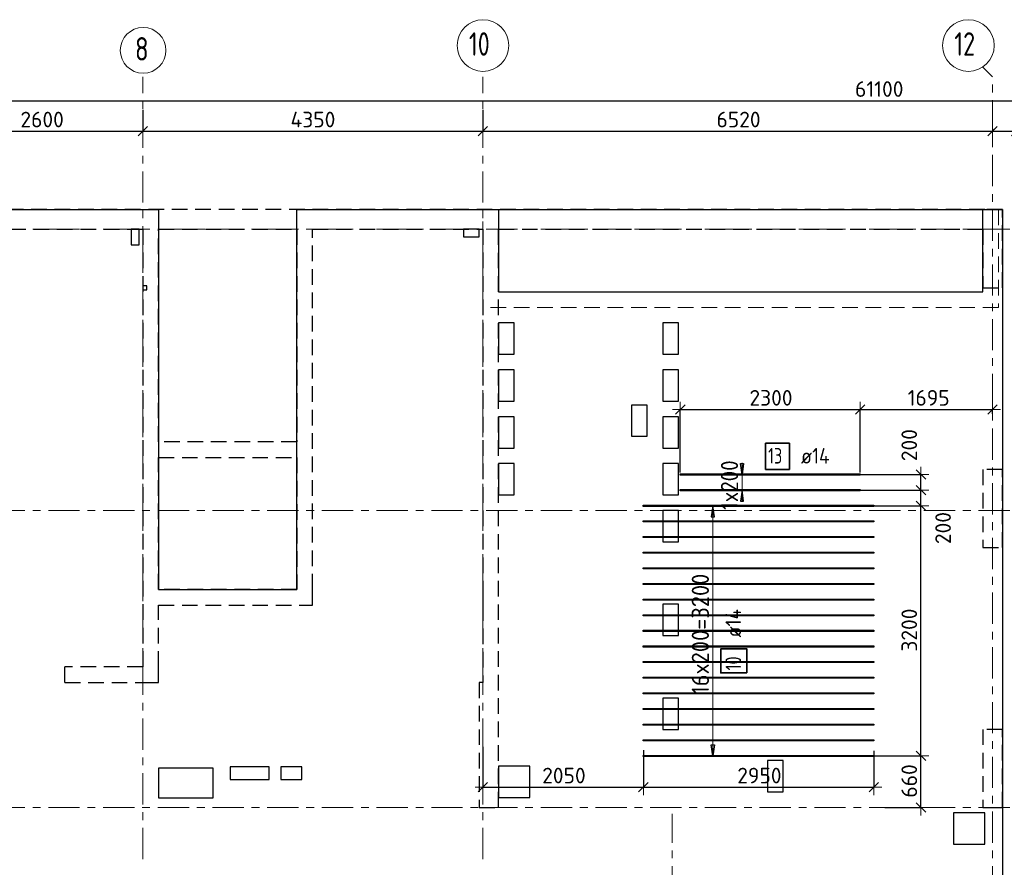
# Model space of a CAD drawing. Header units: metres. Extents: x -38 to 100, y -15 to 19.
# Tile 9 of 40: x 20 to 33, y 8 to 19. Entities that reach past the tile are written whole.
import ezdxf

# ---------------------------------------------------------------- set-up
doc = ezdxf.new("R2010")
doc.units = ezdxf.units.M
doc.header["$PDMODE"] = 65
for name, pattern in [('______11', [0.5, 0.4, -0.05, 0, -0.05]), ('______2', [0.27, 0.2, -0.07]), ('______5', [1.1, 0.8, -0.1, 0.1, -0.1])]:
    doc.linetypes.add(name, pattern=pattern)
for name, color, linetype, lineweight in [('XR$2$Осевая линия (1)', 7, '______5', 13), ('XR$2$Размерная линия (1)', 7, 'Continuous', 13), ('XR$3$Перекрытие (1)', 7, 'Continuous', 35), ('XR$3$Перекрытие (2)', 7, 'Continuous', 35), ('XR$3$Размерная линия (1)', 7, 'Continuous', 13), ('XR$5$Стена (1)', 7, 'Continuous', 35)]:
    doc.layers.add(name, color=color, linetype=linetype, lineweight=lineweight)
doc.layers.add('XR$3$Арм.стержн. Доп. Арм. ниж.зоны Х', color=7, linetype='Continuous', lineweight=35, true_color=0xff1cff)
doc.styles.add('ISOCPEUR', font='txt')
doc.dimstyles.new('DIMSTYLE_3', dxfattribs={"dimtxt": 0.2, "dimasz": 0.2, "dimexe": 0, "dimexo": 0, "dimgap": 0.1, "dimtad": 2, "dimdec": 0, "dimlfac": 1000, "dimrnd": 5, "dimzin": 12, "dimdsep": 46, "dimtxsty": 'ISOCPEUR', "dimblk1": 'ALL_ML_STRICH', "dimblk2": 'ALL_ML_STRICH', "dimsah": 1, "dimcen": 0, "dimclrd": 7, "dimclre": 256, "dimclrt": 7, "dimadec": 0, "dimazin": 0, "dimtfac": 1, "dimtdec": 0, "dimtix": 1, "dimtmove": 2, "dimatfit": 3, "dimfxl": 0, "dimtzin": 0, "dimlwd": 0, "dimlwe": -3, "dimarcsym": 0})
doc.dimstyles.new('DIMSTYLE_5', dxfattribs={"dimtxt": 0.2, "dimasz": 0.2, "dimexe": 0, "dimexo": 0, "dimgap": 0.1, "dimtad": 2, "dimdec": 0, "dimlfac": 1000, "dimrnd": 5, "dimzin": 12, "dimdsep": 46, "dimtxsty": 'ISOCPEUR', "dimblk1": 'ALL_ML_STRICH', "dimblk2": 'ALL_ML_STRICH', "dimsah": 1, "dimcen": 0, "dimclrd": 7, "dimclre": 256, "dimclrt": 7, "dimadec": 0, "dimazin": 0, "dimtfac": 1, "dimtdec": 0, "dimtix": 1, "dimtmove": 2, "dimatfit": 3, "dimfxl": 0, "dimtvp": 1.2, "dimtzin": 0, "dimlwd": 0, "dimlwe": -3, "dimarcsym": 0})
doc.dimstyles.new('DIMSTYLE_6', dxfattribs={"dimtxt": 0.2, "dimasz": 0.2, "dimexe": 0, "dimexo": 0, "dimgap": 0.1, "dimtad": 2, "dimdec": 0, "dimlfac": 1000, "dimrnd": 5, "dimzin": 12, "dimdsep": 46, "dimtxsty": 'ISOCPEUR', "dimblk1": 'ALL_ML_STRICH', "dimblk2": 'ALL_ML_STRICH', "dimsah": 1, "dimcen": 0, "dimclrd": 7, "dimclre": 256, "dimclrt": 7, "dimadec": 0, "dimazin": 0, "dimtfac": 1, "dimtdec": 0, "dimtix": 1, "dimtmove": 2, "dimatfit": 3, "dimfxl": 0, "dimtvp": 1.2, "dimtzin": 0, "dimlwd": 0, "dimlwe": -3, "dimarcsym": 0})
doc.dimstyles.new('DIMSTYLE_7', dxfattribs={"dimtxt": 0.2, "dimasz": 0.2, "dimexe": 0, "dimexo": 0, "dimgap": 0.1, "dimtad": 0, "dimdec": 0, "dimlfac": 1000, "dimrnd": 5, "dimzin": 12, "dimdsep": 46, "dimtxsty": 'ISOCPEUR', "dimblk1": 'ALL_ML_STRICH', "dimblk2": 'ALL_ML_STRICH', "dimsah": 1, "dimcen": 0, "dimclrd": 7, "dimclre": 256, "dimclrt": 7, "dimadec": 0, "dimazin": 0, "dimtfac": 1, "dimtdec": 0, "dimtix": 1, "dimtmove": 2, "dimatfit": 3, "dimfxl": 0, "dimtvp": 1.2, "dimtzin": 0, "dimlwd": 0, "dimlwe": -3, "dimarcsym": 0})
doc.dimstyles.new('DIMSTYLE_8', dxfattribs={"dimtxt": 0.2, "dimasz": 0.2, "dimexe": 0, "dimexo": 0, "dimgap": 0.1, "dimtad": 2, "dimdec": 0, "dimlfac": 1000, "dimrnd": 1, "dimzin": 12, "dimdsep": 46, "dimtxsty": 'ISOCPEUR', "dimblk1": 'ALL_ML_STRICH', "dimblk2": 'ALL_ML_STRICH', "dimsah": 1, "dimcen": 0, "dimclrd": 7, "dimclre": 256, "dimclrt": 7, "dimadec": 0, "dimazin": 0, "dimtfac": 1, "dimtdec": 0, "dimtix": 1, "dimtmove": 2, "dimatfit": 3, "dimfxl": 0, "dimtzin": 0, "dimlwd": 0, "dimlwe": -3, "dimarcsym": 0})
doc.dimstyles.new('DIMSTYLE_9', dxfattribs={"dimtxt": 0.2, "dimasz": 0.2, "dimexe": 0, "dimexo": 0, "dimgap": 0.1, "dimtad": 2, "dimdec": 0, "dimlfac": 1000, "dimrnd": 1, "dimzin": 12, "dimdsep": 46, "dimtxsty": 'ISOCPEUR', "dimblk1": 'ALL_ML_STRICH', "dimblk2": 'ALL_ML_STRICH', "dimsah": 1, "dimcen": 0, "dimclrd": 7, "dimclre": 256, "dimclrt": 7, "dimadec": 0, "dimazin": 0, "dimtfac": 1, "dimtdec": 0, "dimtix": 1, "dimtmove": 2, "dimatfit": 3, "dimfxl": 0, "dimtzin": 0, "dimlwd": 0, "dimlwe": -3, "dimarcsym": 0})

# ---------------------------------------------------------------- blocks, each defined once
blk = doc.blocks.new('ALL_ML_STRICH')
at = {"color": 0, "linetype": 'ByBlock', "lineweight": -2}
for p, q in [((-1, 0), (0.5, 0)), ((-0.3, -0.3), (0.3, 0.3)), ((0, -0.5), (0, 0.5))]:
    blk.add_line(p, q, dxfattribs=at)
blk = doc.blocks.new('*D19')
at = {"layer": 'DEFPOINTS', "color": 7, "linetype": 'Continuous', "lineweight": 13, "transparency": 33554687}
for p in [(0.5, 18.043), (0.5, 17.947), (61.6, 17.12)]:
    blk.add_point(p, dxfattribs=at)
at = {"layer": 'XR$2$Размерная линия (1)', "color": 9, "linetype": 'Continuous', "lineweight": -2, "true_color": 0xc7c7c7, "transparency": 33554687}
for p, q in [((0.5, 17.967), (0.5, 18.043)), ((61.6, 17.14), (61.6, 18.043))]:
    blk.add_line(p, q, dxfattribs=at)
at = {"layer": 'XR$2$Размерная линия (1)', "color": 7, "linetype": 'Continuous', "lineweight": -2, "transparency": 33554687}
blk.add_line((0.5, 18.043), (61.6, 18.043), dxfattribs=at)
at = {"layer": 'XR$2$Размерная линия (1)', "color": 7, "linetype": 'Continuous', "lineweight": 13, "transparency": 33554687, "xscale": 0.2, "yscale": 0.2, "zscale": 0.2, "rotation": 180}
blk.add_blockref('ALL_ML_STRICH', (0.5, 18.043), dxfattribs=at)
at = {"layer": 'XR$2$Размерная линия (1)', "color": 7, "linetype": 'Continuous', "lineweight": 13, "transparency": 33554687, "xscale": 0.2, "yscale": 0.2, "zscale": 0.2}
blk.add_blockref('ALL_ML_STRICH', (61.6, 18.043), dxfattribs=at)
at = {"layer": 'XR$2$Размерная линия (1)', "color": 7, "linetype": 'Continuous', "lineweight": 13, "transparency": 33554687, "insert": (31.1, 18.193), "char_height": 0.2, "width": 1, "attachment_point": 5, "style": 'ISOCPEUR'}
blk.add_mtext('\\A1;{61100}', dxfattribs=at)
blk = doc.blocks.new('*D24')
at = {"layer": 'DEFPOINTS', "color": 7, "linetype": 'Continuous', "lineweight": 13, "transparency": 33554687}
for p in [(19.08, 18.057), (21.68, 17.949), (19.08, 17.653)]:
    blk.add_point(p, dxfattribs=at)
at = {"layer": 'XR$2$Размерная линия (1)', "color": 9, "linetype": 'Continuous', "lineweight": -2, "true_color": 0xc7c7c7, "transparency": 33554687}
for p, q in [((19.08, 18.037), (19.08, 17.653)), ((21.68, 17.929), (21.68, 17.653))]:
    blk.add_line(p, q, dxfattribs=at)
at = {"layer": 'XR$2$Размерная линия (1)', "color": 7, "linetype": 'Continuous', "lineweight": -2, "transparency": 33554687}
blk.add_line((19.08, 17.653), (21.68, 17.653), dxfattribs=at)
at = {"layer": 'XR$2$Размерная линия (1)', "color": 7, "linetype": 'Continuous', "lineweight": 13, "transparency": 33554687, "xscale": 0.2, "yscale": 0.2, "zscale": 0.2, "rotation": 180}
blk.add_blockref('ALL_ML_STRICH', (19.08, 17.653), dxfattribs=at)
at = {"layer": 'XR$2$Размерная линия (1)', "color": 7, "linetype": 'Continuous', "lineweight": 13, "transparency": 33554687, "xscale": 0.2, "yscale": 0.2, "zscale": 0.2}
blk.add_blockref('ALL_ML_STRICH', (21.68, 17.653), dxfattribs=at)
at = {"layer": 'XR$2$Размерная линия (1)', "color": 7, "linetype": 'Continuous', "lineweight": 13, "transparency": 33554687, "insert": (20.39, 17.803), "char_height": 0.2, "width": 0.8, "attachment_point": 5, "style": 'ISOCPEUR'}
blk.add_mtext('\\A1;{2600}', dxfattribs=at)
blk = doc.blocks.new('*D25')
at = {"layer": 'DEFPOINTS', "color": 7, "linetype": 'Continuous', "lineweight": 13, "transparency": 33554687}
for p in [(21.68, 17.949), (26.03, 17.949), (21.68, 17.653)]:
    blk.add_point(p, dxfattribs=at)
at = {"layer": 'XR$2$Размерная линия (1)', "color": 9, "linetype": 'Continuous', "lineweight": -2, "true_color": 0xc7c7c7, "transparency": 33554687}
for p, q in [((21.68, 17.929), (21.68, 17.653)), ((26.03, 17.929), (26.03, 17.653))]:
    blk.add_line(p, q, dxfattribs=at)
at = {"layer": 'XR$2$Размерная линия (1)', "color": 7, "linetype": 'Continuous', "lineweight": -2, "transparency": 33554687}
blk.add_line((21.68, 17.653), (26.03, 17.653), dxfattribs=at)
at = {"layer": 'XR$2$Размерная линия (1)', "color": 7, "linetype": 'Continuous', "lineweight": 13, "transparency": 33554687, "xscale": 0.2, "yscale": 0.2, "zscale": 0.2, "rotation": 180}
blk.add_blockref('ALL_ML_STRICH', (21.68, 17.653), dxfattribs=at)
at = {"layer": 'XR$2$Размерная линия (1)', "color": 7, "linetype": 'Continuous', "lineweight": 13, "transparency": 33554687, "xscale": 0.2, "yscale": 0.2, "zscale": 0.2}
blk.add_blockref('ALL_ML_STRICH', (26.03, 17.653), dxfattribs=at)
at = {"layer": 'XR$2$Размерная линия (1)', "color": 7, "linetype": 'Continuous', "lineweight": 13, "transparency": 33554687, "insert": (23.855, 17.803), "char_height": 0.2, "width": 0.8, "attachment_point": 5, "style": 'ISOCPEUR'}
blk.add_mtext('\\A1;{4350}', dxfattribs=at)
blk = doc.blocks.new('*D26')
at = {"layer": 'DEFPOINTS', "color": 7, "linetype": 'Continuous', "lineweight": 13, "transparency": 33554687}
for p in [(26.03, 17.949), (26.03, 17.653), (32.55, 17.705)]:
    blk.add_point(p, dxfattribs=at)
at = {"layer": 'XR$2$Размерная линия (1)', "color": 9, "linetype": 'Continuous', "lineweight": -2, "true_color": 0xc7c7c7, "transparency": 33554687}
for p, q in [((26.03, 17.929), (26.03, 17.653)), ((32.55, 17.685), (32.55, 17.653))]:
    blk.add_line(p, q, dxfattribs=at)
at = {"layer": 'XR$2$Размерная линия (1)', "color": 7, "linetype": 'Continuous', "lineweight": -2, "transparency": 33554687}
blk.add_line((26.03, 17.653), (32.55, 17.653), dxfattribs=at)
at = {"layer": 'XR$2$Размерная линия (1)', "color": 7, "linetype": 'Continuous', "lineweight": 13, "transparency": 33554687, "xscale": 0.2, "yscale": 0.2, "zscale": 0.2, "rotation": 180}
blk.add_blockref('ALL_ML_STRICH', (26.03, 17.653), dxfattribs=at)
at = {"layer": 'XR$2$Размерная линия (1)', "color": 7, "linetype": 'Continuous', "lineweight": 13, "transparency": 33554687, "xscale": 0.2, "yscale": 0.2, "zscale": 0.2}
blk.add_blockref('ALL_ML_STRICH', (32.55, 17.653), dxfattribs=at)
at = {"layer": 'XR$2$Размерная линия (1)', "color": 7, "linetype": 'Continuous', "lineweight": 13, "transparency": 33554687, "insert": (29.3, 17.803), "char_height": 0.2, "width": 0.8, "attachment_point": 5, "style": 'ISOCPEUR'}
blk.add_mtext('\\A1;{6520}', dxfattribs=at)
blk = doc.blocks.new('*D27')
at = {"layer": 'DEFPOINTS', "color": 7, "linetype": 'Continuous', "lineweight": 13, "transparency": 33554687}
for p in [(32.55, 17.705), (32.55, 17.653), (32.85, 17.705)]:
    blk.add_point(p, dxfattribs=at)
at = {"layer": 'XR$2$Размерная линия (1)', "color": 9, "linetype": 'Continuous', "lineweight": -2, "true_color": 0xc7c7c7, "transparency": 33554687}
for p, q in [((32.55, 17.685), (32.55, 17.653)), ((32.85, 17.685), (32.85, 17.653))]:
    blk.add_line(p, q, dxfattribs=at)
at = {"layer": 'XR$2$Размерная линия (1)', "color": 7, "linetype": 'Continuous', "lineweight": -2, "transparency": 33554687}
blk.add_line((32.55, 17.653), (32.85, 17.653), dxfattribs=at)
at = {"layer": 'XR$2$Размерная линия (1)', "color": 7, "linetype": 'Continuous', "lineweight": 13, "transparency": 33554687, "xscale": 0.2, "yscale": 0.2, "zscale": 0.2, "rotation": 180}
blk.add_blockref('ALL_ML_STRICH', (32.55, 17.653), dxfattribs=at)
at = {"layer": 'XR$2$Размерная линия (1)', "color": 7, "linetype": 'Continuous', "lineweight": 13, "transparency": 33554687, "xscale": 0.2, "yscale": 0.2, "zscale": 0.2}
blk.add_blockref('ALL_ML_STRICH', (32.85, 17.653), dxfattribs=at)
at = {"layer": 'XR$2$Размерная линия (1)', "color": 7, "linetype": 'Continuous', "lineweight": 13, "transparency": 33554687, "insert": (33.154, 18.055), "char_height": 0.2, "width": 0.6, "attachment_point": 5, "style": 'ISOCPEUR'}
blk.add_mtext('\\A1;{300}', dxfattribs=at)
blk = doc.blocks.new('*D68')
at = {"layer": 'DEFPOINTS', "color": 7, "linetype": 'Continuous', "lineweight": 13, "transparency": 33554687}
for p in [(30.752, 9.66), (31.153, 9), (31.634, 9)]:
    blk.add_point(p, dxfattribs=at)
at = {"layer": 'XR$3$Размерная линия (1)', "color": 9, "linetype": 'Continuous', "lineweight": -2, "true_color": 0xc7c7c7, "transparency": 33554687}
for p, q in [((30.772, 9.66), (31.634, 9.66)), ((31.173, 9), (31.634, 9))]:
    blk.add_line(p, q, dxfattribs=at)
at = {"layer": 'XR$3$Размерная линия (1)', "color": 7, "linetype": 'Continuous', "lineweight": -2, "transparency": 33554687}
blk.add_line((31.634, 9), (31.634, 9.66), dxfattribs=at)
at = {"layer": 'XR$3$Размерная линия (1)', "color": 7, "linetype": 'Continuous', "lineweight": 13, "transparency": 33554687, "xscale": 0.2, "yscale": 0.2, "zscale": 0.2}
for p, rotation in [((31.634, 9.66), 90), ((31.634, 9), 270)]:
    blk.add_blockref('ALL_ML_STRICH', p, dxfattribs=dict(at, rotation=rotation))
at = {"layer": 'XR$3$Размерная линия (1)', "color": 7, "linetype": 'Continuous', "lineweight": 13, "transparency": 33554687, "insert": (31.484, 9.34), "char_height": 0.2, "width": 0.6, "attachment_point": 5, "rotation": 90, "style": 'ISOCPEUR'}
blk.add_mtext('\\A1;{660}', dxfattribs=at)
blk = doc.blocks.new('*D69')
at = {"layer": 'DEFPOINTS', "color": 7, "linetype": 'Continuous', "lineweight": 13, "transparency": 33554687}
for p in [(30.936, 12.86), (30.752, 9.66), (31.634, 9.66)]:
    blk.add_point(p, dxfattribs=at)
at = {"layer": 'XR$3$Размерная линия (1)', "color": 9, "linetype": 'Continuous', "lineweight": -2, "true_color": 0xc7c7c7, "transparency": 33554687}
for p, q in [((30.956, 12.86), (31.634, 12.86)), ((30.772, 9.66), (31.634, 9.66))]:
    blk.add_line(p, q, dxfattribs=at)
at = {"layer": 'XR$3$Размерная линия (1)', "color": 7, "linetype": 'Continuous', "lineweight": -2, "transparency": 33554687}
blk.add_line((31.634, 9.66), (31.634, 12.86), dxfattribs=at)
at = {"layer": 'XR$3$Размерная линия (1)', "color": 7, "linetype": 'Continuous', "lineweight": 13, "transparency": 33554687, "xscale": 0.2, "yscale": 0.2, "zscale": 0.2}
for p, rotation in [((31.634, 12.86), 90), ((31.634, 9.66), 270)]:
    blk.add_blockref('ALL_ML_STRICH', p, dxfattribs=dict(at, rotation=rotation))
at = {"layer": 'XR$3$Размерная линия (1)', "color": 7, "linetype": 'Continuous', "lineweight": 13, "transparency": 33554687, "insert": (31.484, 11.27), "char_height": 0.2, "width": 0.8, "attachment_point": 5, "rotation": 90, "style": 'ISOCPEUR'}
blk.add_mtext('\\A1;{3200}', dxfattribs=at)
blk = doc.blocks.new('*D70')
at = {"layer": 'DEFPOINTS', "color": 7, "linetype": 'Continuous', "lineweight": 13, "transparency": 33554687}
for p in [(30.769, 13.06), (30.936, 12.86), (31.634, 12.86)]:
    blk.add_point(p, dxfattribs=at)
at = {"layer": 'XR$3$Размерная линия (1)', "color": 9, "linetype": 'Continuous', "lineweight": -2, "true_color": 0xc7c7c7, "transparency": 33554687}
for p, q in [((30.789, 13.06), (31.634, 13.06)), ((30.956, 12.86), (31.634, 12.86))]:
    blk.add_line(p, q, dxfattribs=at)
at = {"layer": 'XR$3$Размерная линия (1)', "color": 7, "linetype": 'Continuous', "lineweight": -2, "transparency": 33554687}
blk.add_line((31.634, 12.86), (31.634, 13.06), dxfattribs=at)
at = {"layer": 'XR$3$Размерная линия (1)', "color": 7, "linetype": 'Continuous', "lineweight": 13, "transparency": 33554687, "xscale": 0.2, "yscale": 0.2, "zscale": 0.2}
for p, rotation in [((31.634, 13.06), 90), ((31.634, 12.86), 270)]:
    blk.add_blockref('ALL_ML_STRICH', p, dxfattribs=dict(at, rotation=rotation))
at = {"layer": 'XR$3$Размерная линия (1)', "color": 7, "linetype": 'Continuous', "lineweight": 13, "transparency": 33554687, "insert": (31.917, 12.576), "char_height": 0.2, "width": 0.6, "attachment_point": 5, "rotation": 90, "style": 'ISOCPEUR'}
blk.add_mtext('\\A1;{200}', dxfattribs=at)
blk = doc.blocks.new('*D71')
at = {"layer": 'DEFPOINTS', "color": 7, "linetype": 'Continuous', "lineweight": 13, "transparency": 33554687}
for p in [(30.762, 13.26), (30.769, 13.06), (31.634, 13.06)]:
    blk.add_point(p, dxfattribs=at)
at = {"layer": 'XR$3$Размерная линия (1)', "color": 9, "linetype": 'Continuous', "lineweight": -2, "true_color": 0xc7c7c7, "transparency": 33554687}
for p, q in [((30.782, 13.26), (31.634, 13.26)), ((30.789, 13.06), (31.634, 13.06))]:
    blk.add_line(p, q, dxfattribs=at)
at = {"layer": 'XR$3$Размерная линия (1)', "color": 7, "linetype": 'Continuous', "lineweight": -2, "transparency": 33554687}
blk.add_line((31.634, 13.06), (31.634, 13.26), dxfattribs=at)
at = {"layer": 'XR$3$Размерная линия (1)', "color": 7, "linetype": 'Continuous', "lineweight": 13, "transparency": 33554687, "xscale": 0.2, "yscale": 0.2, "zscale": 0.2}
for p, rotation in [((31.634, 13.26), 90), ((31.634, 13.06), 270)]:
    blk.add_blockref('ALL_ML_STRICH', p, dxfattribs=dict(at, rotation=rotation))
at = {"layer": 'XR$3$Размерная линия (1)', "color": 7, "linetype": 'Continuous', "lineweight": 13, "transparency": 33554687, "insert": (31.484, 13.637), "char_height": 0.2, "width": 0.6, "attachment_point": 5, "rotation": 90, "style": 'ISOCPEUR'}
blk.add_mtext('\\A1;{200}', dxfattribs=at)
blk = doc.blocks.new('*D72')
at = {"layer": 'DEFPOINTS', "color": 7, "linetype": 'Continuous', "lineweight": 13, "transparency": 33554687}
for p in [(26.03, 9.796), (28.082, 9.753), (26.03, 9.259)]:
    blk.add_point(p, dxfattribs=at)
at = {"layer": 'XR$3$Размерная линия (1)', "color": 9, "linetype": 'Continuous', "lineweight": -2, "true_color": 0xc7c7c7, "transparency": 33554687}
for p, q in [((26.03, 9.776), (26.03, 9.259)), ((28.082, 9.733), (28.082, 9.259))]:
    blk.add_line(p, q, dxfattribs=at)
at = {"layer": 'XR$3$Размерная линия (1)', "color": 7, "linetype": 'Continuous', "lineweight": -2, "transparency": 33554687}
blk.add_line((26.03, 9.259), (28.082, 9.259), dxfattribs=at)
at = {"layer": 'XR$3$Размерная линия (1)', "color": 7, "linetype": 'Continuous', "lineweight": 13, "transparency": 33554687, "xscale": 0.2, "yscale": 0.2, "zscale": 0.2, "rotation": 180}
blk.add_blockref('ALL_ML_STRICH', (26.03, 9.259), dxfattribs=at)
at = {"layer": 'XR$3$Размерная линия (1)', "color": 7, "linetype": 'Continuous', "lineweight": 13, "transparency": 33554687, "xscale": 0.2, "yscale": 0.2, "zscale": 0.2}
blk.add_blockref('ALL_ML_STRICH', (28.082, 9.259), dxfattribs=at)
at = {"layer": 'XR$3$Размерная линия (1)', "color": 7, "linetype": 'Continuous', "lineweight": 13, "transparency": 33554687, "insert": (27.066, 9.409), "char_height": 0.2, "width": 0.8, "attachment_point": 5, "style": 'ISOCPEUR'}
blk.add_mtext('\\A1;{2050}', dxfattribs=at)
blk = doc.blocks.new('*D73')
at = {"layer": 'DEFPOINTS', "color": 7, "linetype": 'Continuous', "lineweight": 13, "transparency": 33554687}
for p in [(28.082, 9.753), (31.032, 9.744), (28.082, 9.259)]:
    blk.add_point(p, dxfattribs=at)
at = {"layer": 'XR$3$Размерная линия (1)', "color": 9, "linetype": 'Continuous', "lineweight": -2, "true_color": 0xc7c7c7, "transparency": 33554687}
for p, q in [((28.082, 9.733), (28.082, 9.259)), ((31.032, 9.724), (31.032, 9.259))]:
    blk.add_line(p, q, dxfattribs=at)
at = {"layer": 'XR$3$Размерная линия (1)', "color": 7, "linetype": 'Continuous', "lineweight": -2, "transparency": 33554687}
blk.add_line((28.082, 9.259), (31.032, 9.259), dxfattribs=at)
at = {"layer": 'XR$3$Размерная линия (1)', "color": 7, "linetype": 'Continuous', "lineweight": 13, "transparency": 33554687, "xscale": 0.2, "yscale": 0.2, "zscale": 0.2, "rotation": 180}
blk.add_blockref('ALL_ML_STRICH', (28.082, 9.259), dxfattribs=at)
at = {"layer": 'XR$3$Размерная линия (1)', "color": 7, "linetype": 'Continuous', "lineweight": 13, "transparency": 33554687, "xscale": 0.2, "yscale": 0.2, "zscale": 0.2}
blk.add_blockref('ALL_ML_STRICH', (31.032, 9.259), dxfattribs=at)
at = {"layer": 'XR$3$Размерная линия (1)', "color": 7, "linetype": 'Continuous', "lineweight": 13, "transparency": 33554687, "insert": (29.567, 9.409), "char_height": 0.2, "width": 0.8, "attachment_point": 5, "style": 'ISOCPEUR'}
blk.add_mtext('\\A1;{2950}', dxfattribs=at)
blk = doc.blocks.new('*D103')
at = {"layer": 'DEFPOINTS', "color": 7, "linetype": 'Continuous', "lineweight": 13, "transparency": 33554687}
for p in [(28.555, 14.092), (28.555, 13.267), (30.855, 13.267)]:
    blk.add_point(p, dxfattribs=at)
at = {"layer": 'XR$3$Размерная линия (1)', "color": 9, "linetype": 'Continuous', "lineweight": -2, "true_color": 0xc7c7c7, "transparency": 33554687}
for p, q in [((28.555, 13.287), (28.555, 14.092)), ((30.855, 13.287), (30.855, 14.092))]:
    blk.add_line(p, q, dxfattribs=at)
at = {"layer": 'XR$3$Размерная линия (1)', "color": 7, "linetype": 'Continuous', "lineweight": -2, "transparency": 33554687}
blk.add_line((28.555, 14.092), (30.855, 14.092), dxfattribs=at)
at = {"layer": 'XR$3$Размерная линия (1)', "color": 7, "linetype": 'Continuous', "lineweight": 13, "transparency": 33554687, "xscale": 0.2, "yscale": 0.2, "zscale": 0.2, "rotation": 180}
blk.add_blockref('ALL_ML_STRICH', (28.555, 14.092), dxfattribs=at)
at = {"layer": 'XR$3$Размерная линия (1)', "color": 7, "linetype": 'Continuous', "lineweight": 13, "transparency": 33554687, "xscale": 0.2, "yscale": 0.2, "zscale": 0.2}
blk.add_blockref('ALL_ML_STRICH', (30.855, 14.092), dxfattribs=at)
at = {"layer": 'XR$3$Размерная линия (1)', "color": 7, "linetype": 'Continuous', "lineweight": 13, "transparency": 33554687, "insert": (29.715, 14.242), "char_height": 0.2, "width": 0.8, "attachment_point": 5, "style": 'ISOCPEUR'}
blk.add_mtext('\\A1;{2300}', dxfattribs=at)
blk = doc.blocks.new('*D104')
at = {"layer": 'DEFPOINTS', "color": 7, "linetype": 'Continuous', "lineweight": 13, "transparency": 33554687}
for p in [(30.855, 14.092), (32.55, 14.016), (30.855, 13.267)]:
    blk.add_point(p, dxfattribs=at)
at = {"layer": 'XR$3$Размерная линия (1)', "color": 9, "linetype": 'Continuous', "lineweight": -2, "true_color": 0xc7c7c7, "transparency": 33554687}
for p, q in [((30.855, 13.287), (30.855, 14.092)), ((32.55, 14.036), (32.55, 14.092))]:
    blk.add_line(p, q, dxfattribs=at)
at = {"layer": 'XR$3$Размерная линия (1)', "color": 7, "linetype": 'Continuous', "lineweight": -2, "transparency": 33554687}
blk.add_line((30.855, 14.092), (32.55, 14.092), dxfattribs=at)
at = {"layer": 'XR$3$Размерная линия (1)', "color": 7, "linetype": 'Continuous', "lineweight": 13, "transparency": 33554687, "xscale": 0.2, "yscale": 0.2, "zscale": 0.2, "rotation": 180}
blk.add_blockref('ALL_ML_STRICH', (30.855, 14.092), dxfattribs=at)
at = {"layer": 'XR$3$Размерная линия (1)', "color": 7, "linetype": 'Continuous', "lineweight": 13, "transparency": 33554687, "xscale": 0.2, "yscale": 0.2, "zscale": 0.2}
blk.add_blockref('ALL_ML_STRICH', (32.55, 14.092), dxfattribs=at)
at = {"layer": 'XR$3$Размерная линия (1)', "color": 7, "linetype": 'Continuous', "lineweight": 13, "transparency": 33554687, "insert": (31.732, 14.242), "char_height": 0.2, "width": 0.8, "attachment_point": 5, "style": 'ISOCPEUR'}
blk.add_mtext('\\A1;{1695}', dxfattribs=at)

msp = doc.modelspace()

# ---------------------------------------------------------------- linework, layer by layer
at = {"layer": 'XR$2$Осевая линия (1)', "color": 253, "linetype": '______11', "lineweight": 13, "true_color": 0xa0a0a0, "transparency": 33554687}
for p, q in [((32.55, 18.35), (32.4227, 18.4773)), ((21.68, 8.34), (21.68, 18.35)), ((26.03, 8.34), (26.03, 18.35)), ((32.55, -2.65), (32.55, 18.35)), ((-2.63, 16.4), (62.6, 16.4)), ((-2.63, 12.8), (62.6, 12.8)), ((-2.63, 9), (62.6, 9)), ((28.45, -2.65), (28.45, 8.92))]:
    msp.add_line(p, q, dxfattribs=at)
at = {"layer": 'XR$2$Осевая линия (1)', "color": 7, "linetype": 'Continuous', "lineweight": 13, "transparency": 33554687}
for centre, radius in [((26.0304, 18.7501), 0.3304), ((32.2404, 18.7501), 0.3304), ((21.6824, 18.6881), 0.2924)]:
    msp.add_circle(centre, radius, dxfattribs=at)
at = {"layer": 'XR$3$Арм.стержн. Доп. Арм. ниж.зоны Х', "color": 7, "linetype": 'Continuous', "lineweight": 25, "transparency": 33554687}
for p, q in [((29.3442, 13.2605), (29.3242, 13.4005)), ((29.3242, 13.4005), (29.3642, 13.4005)), ((29.3642, 13.4005), (29.3442, 13.2605)), ((29.3442, 13.0605), (29.3242, 12.9205)), ((29.3642, 12.9205), (29.3442, 13.0605)), ((28.9712, 12.8605), (28.9512, 12.7205)), ((28.9912, 12.7205), (28.9712, 12.8605)), ((29.3242, 12.9205), (29.3642, 12.9205)), ((28.9512, 12.7205), (28.9912, 12.7205)), ((28.9712, 9.6605), (28.9512, 9.8005)), ((28.9512, 9.8005), (28.9912, 9.8005)), ((28.9912, 9.8005), (28.9712, 9.6605))]:
    msp.add_line(p, q, dxfattribs=at)
at = {"layer": 'XR$3$Арм.стержн. Доп. Арм. ниж.зоны Х', "color": 7, "linetype": 'Continuous', "lineweight": 13, "transparency": 33554687}
for p, q in [((29.3442, 13.2605), (29.3442, 13.4105)), ((29.3442, 13.0605), (29.3442, 13.2605)), ((29.3442, 13.0605), (29.3442, 12.9105)), ((28.9712, 12.8605), (28.9712, 12.8605)), ((28.9712, 9.6605), (28.9712, 12.8605)), ((28.9712, 9.6605), (28.9712, 9.6605))]:
    msp.add_line(p, q, dxfattribs=at)
at = {"layer": 'XR$3$Арм.стержн. Доп. Арм. ниж.зоны Х', "color": 253, "linetype": 'Continuous', "lineweight": -3, "true_color": 0xa0a0a0, "transparency": 33554687}
for p, q in [((29.3442, 13.2605), (29.2442, 13.2605)), ((29.3442, 13.2605), (29.4442, 13.2605)), ((29.3442, 13.0605), (29.2442, 13.0605)), ((29.3442, 13.0605), (29.4442, 13.0605)), ((28.9712, 12.8605), (28.8712, 12.8605)), ((28.9712, 12.8605), (29.0712, 12.8605)), ((28.9712, 9.6605), (28.8712, 9.6605)), ((28.9712, 9.6605), (29.0712, 9.6605))]:
    msp.add_line(p, q, dxfattribs=at)
at = {"layer": 'XR$3$Арм.стержн. Доп. Арм. ниж.зоны Х', "color": 7, "linetype": 'Continuous', "lineweight": 35, "transparency": 33554687}
for points in [[(29.6452, 13.3271), (29.9518, 13.3271), (29.9518, 13.6605), (29.6452, 13.6605), (29.6452, 13.3271)], [(29.4062, 10.7221), (29.4062, 11.0287), (29.0729, 11.0287), (29.0729, 10.7221), (29.4062, 10.7221)]]:
    msp.add_lwpolyline(points, dxfattribs=at)
at = {"layer": 'XR$3$Арм.стержн. Доп. Арм. ниж.зоны Х', "color": 7, "linetype": 'Continuous', "lineweight": 25, "transparency": 33554687}
for points in [[(30.855, 13.2535), (28.555, 13.2535), (28.555, 13.2675), (30.855, 13.2675), (30.855, 13.2535)], [(30.855, 13.0535), (28.555, 13.0535), (28.555, 13.0675), (30.855, 13.0675), (30.855, 13.0535)], [(31.0318, 12.8535), (28.0818, 12.8535), (28.0818, 12.8675), (31.0318, 12.8675), (31.0318, 12.8535)], [(31.0318, 12.6535), (28.0818, 12.6535), (28.0818, 12.6675), (31.0318, 12.6675), (31.0318, 12.6535)], [(31.0318, 12.4535), (28.0818, 12.4535), (28.0818, 12.4675), (31.0318, 12.4675), (31.0318, 12.4535)], [(31.0318, 12.2535), (28.0818, 12.2535), (28.0818, 12.2675), (31.0318, 12.2675), (31.0318, 12.2535)], [(31.0318, 12.0535), (28.0818, 12.0535), (28.0818, 12.0675), (31.0318, 12.0675), (31.0318, 12.0535)], [(31.0318, 11.8535), (28.0818, 11.8535), (28.0818, 11.8675), (31.0318, 11.8675), (31.0318, 11.8535)], [(31.0318, 11.6535), (28.0818, 11.6535), (28.0818, 11.6675), (31.0318, 11.6675), (31.0318, 11.6535)], [(31.0318, 11.4535), (28.0818, 11.4535), (28.0818, 11.4675), (31.0318, 11.4675), (31.0318, 11.4535)], [(31.0318, 11.2535), (28.0818, 11.2535), (28.0818, 11.2675), (31.0318, 11.2675), (31.0318, 11.2535)], [(31.0318, 11.0535), (28.0818, 11.0535), (28.0818, 11.0675), (31.0318, 11.0675), (31.0318, 11.0535)], [(31.0318, 10.8535), (28.0818, 10.8535), (28.0818, 10.8675), (31.0318, 10.8675), (31.0318, 10.8535)], [(31.0318, 10.6535), (28.0818, 10.6535), (28.0818, 10.6675), (31.0318, 10.6675), (31.0318, 10.6535)], [(31.0318, 10.4535), (28.0818, 10.4535), (28.0818, 10.4675), (31.0318, 10.4675), (31.0318, 10.4535)], [(31.0318, 10.2535), (28.0818, 10.2535), (28.0818, 10.2675), (31.0318, 10.2675), (31.0318, 10.2535)], [(31.0318, 10.0535), (28.0818, 10.0535), (28.0818, 10.0675), (31.0318, 10.0675), (31.0318, 10.0535)], [(31.0318, 9.8535), (28.0818, 9.8535), (28.0818, 9.8675), (31.0318, 9.8675), (31.0318, 9.8535)], [(31.0318, 9.6535), (28.0818, 9.6535), (28.0818, 9.6675), (31.0318, 9.6675), (31.0318, 9.6535)]]:
    msp.add_lwpolyline(points, dxfattribs=at)
at = {"layer": 'XR$3$Перекрытие (1)', "color": 7, "linetype": 'Continuous', "lineweight": 25, "transparency": 33554687}
for p, q in [((18.88, 16.65), (21.88, 16.65)), ((21.88, 16.65), (21.88, 11.79)), ((23.6503, 11.79), (23.6503, 16.65)), ((23.6503, 16.65), (26.23, 16.65)), ((26.23, 16.65), (26.23, 15.6)), ((32.425, 15.6), (32.425, 16.65)), ((32.425, 16.65), (32.675, 16.65)), ((32.675, 16.65), (32.675, -0.25)), ((21.53, 16.4), (21.53, 16.2)), ((21.63, 16.4), (21.53, 16.4)), ((21.63, 16.2), (21.63, 16.4)), ((25.78, 16.4), (25.78, 16.3)), ((25.98, 16.4), (25.78, 16.4)), ((25.98, 16.3), (25.98, 16.4)), ((25.78, 16.3), (25.98, 16.3)), ((21.53, 16.2), (21.63, 16.2)), ((21.68, 15.675), (21.68, 15.625)), ((21.73, 15.675), (21.68, 15.675)), ((21.68, 15.625), (21.73, 15.625)), ((21.73, 15.625), (21.73, 15.675)), ((26.23, 15.6), (32.425, 15.6)), ((26.23, 15.2), (26.23, 14.8)), ((26.43, 15.2), (26.23, 15.2)), ((26.43, 14.8), (26.43, 15.2)), ((28.33, 15.2), (28.33, 14.8)), ((28.53, 15.2), (28.33, 15.2)), ((28.53, 14.8), (28.53, 15.2)), ((26.23, 14.8), (26.43, 14.8)), ((28.33, 14.8), (28.53, 14.8)), ((26.23, 14.6), (26.23, 14.2)), ((26.43, 14.6), (26.23, 14.6)), ((26.43, 14.2), (26.43, 14.6)), ((28.33, 14.6), (28.33, 14.2)), ((28.53, 14.6), (28.33, 14.6)), ((28.53, 14.2), (28.53, 14.6)), ((26.23, 14.2), (26.43, 14.2)), ((27.93, 14.15), (27.93, 13.75)), ((28.13, 14.15), (27.93, 14.15)), ((28.13, 13.75), (28.13, 14.15)), ((28.33, 14.2), (28.53, 14.2)), ((26.23, 14), (26.23, 13.6)), ((26.43, 14), (26.23, 14)), ((26.43, 13.6), (26.43, 14)), ((28.33, 14), (28.33, 13.6)), ((28.53, 14), (28.33, 14)), ((28.53, 13.6), (28.53, 14)), ((27.93, 13.75), (28.13, 13.75)), ((26.23, 13.6), (26.43, 13.6)), ((28.33, 13.6), (28.53, 13.6)), ((26.23, 13.4), (26.23, 13)), ((26.43, 13.4), (26.23, 13.4)), ((26.43, 13), (26.43, 13.4)), ((28.33, 13.4), (28.33, 13)), ((28.53, 13.4), (28.33, 13.4)), ((28.53, 13), (28.53, 13.4)), ((26.23, 13), (26.43, 13)), ((28.33, 13), (28.53, 13)), ((28.33, 12.8), (28.33, 12.4)), ((28.53, 12.8), (28.33, 12.8)), ((28.53, 12.4), (28.53, 12.8)), ((28.33, 12.4), (28.53, 12.4)), ((21.88, 11.79), (23.6503, 11.79)), ((28.33, 11.6), (28.33, 11.2)), ((28.53, 11.6), (28.33, 11.6)), ((28.53, 11.2), (28.53, 11.6)), ((28.33, 11.2), (28.53, 11.2)), ((28.33, 10.4), (28.33, 10)), ((28.53, 10.4), (28.33, 10.4)), ((28.53, 10), (28.53, 10.4)), ((28.33, 10), (28.53, 10)), ((29.67, 9.6), (29.67, 9.2)), ((29.87, 9.6), (29.67, 9.6)), ((29.87, 9.2), (29.87, 9.6)), ((21.88, 9.505), (21.88, 9.125)), ((22.58, 9.505), (21.88, 9.505)), ((22.58, 9.125), (22.58, 9.505)), ((22.795, 9.52), (22.795, 9.36)), ((23.295, 9.52), (22.795, 9.52)), ((23.295, 9.36), (23.295, 9.52)), ((23.445, 9.52), (23.445, 9.36)), ((23.715, 9.52), (23.445, 9.52)), ((23.715, 9.36), (23.715, 9.52)), ((26.23, 9.53), (26.23, 9.13)), ((26.63, 9.53), (26.23, 9.53)), ((26.63, 9.13), (26.63, 9.53)), ((22.795, 9.36), (23.295, 9.36)), ((23.445, 9.36), (23.715, 9.36)), ((29.67, 9.2), (29.87, 9.2)), ((21.88, 9.125), (22.58, 9.125)), ((26.23, 9.13), (26.63, 9.13)), ((32.05, 8.93), (32.05, 8.53)), ((32.45, 8.93), (32.05, 8.93)), ((32.45, 8.53), (32.45, 8.93)), ((32.05, 8.53), (32.45, 8.53))]:
    msp.add_line(p, q, dxfattribs=at)
at = {"layer": 'XR$3$Перекрытие (2)', "color": 7, "linetype": 'Continuous', "lineweight": 25, "transparency": 33554687}
for p, q in [((26.03, 16.65), (32.425, 16.65)), ((32.4323, 16.65), (32.625, 16.65))]:
    msp.add_line(p, q, dxfattribs=at)
at = {"layer": 'XR$3$Перекрытие (2)', "color": 7, "linetype": '______2', "lineweight": 18, "transparency": 33554687}
for p, q in [((26.03, 15.4), (26.03, 16.65)), ((32.625, 16.65), (32.625, 15.4)), ((32.625, 15.4), (26.03, 15.4))]:
    msp.add_line(p, q, dxfattribs=at)
at = {"layer": 'XR$5$Стена (1)', "color": 253, "linetype": '______2', "lineweight": -3, "true_color": 0xa0a0a0, "transparency": 33554687}
for p, q in [((32.45, 16.65), (19.08, 16.65)), ((32.675, 16.65), (32.45, 16.65)), ((32.675, 15.65), (32.675, 16.65)), ((19.08, 16.4), (21.68, 16.4)), ((21.68, 16.4), (21.68, 10.8)), ((21.88, 13.68), (21.88, 16.4)), ((21.88, 16.4), (23.6503, 16.4)), ((23.6503, 16.4), (23.6503, 13.68)), ((23.8503, 11.79), (23.8503, 16.4)), ((23.8503, 16.4), (26.03, 16.4)), ((26.03, 16.4), (26.03, 11.71)), ((26.23, 8.9994), (26.23, 16.4)), ((26.23, 16.4), (32.425, 16.4)), ((32.425, 16.4), (32.425, 15.65)), ((32.425, 15.65), (32.675, 15.65)), ((23.6503, 13.68), (21.88, 13.68)), ((21.88, 11.79), (21.88, 13.48)), ((21.88, 13.48), (23.6503, 13.48)), ((23.6503, 13.48), (23.6503, 11.79)), ((32.425, 13.325), (32.425, 12.325)), ((32.675, 13.325), (32.425, 13.325)), ((32.675, 12.325), (32.675, 13.325)), ((32.425, 12.325), (32.675, 12.325)), ((23.6503, 11.79), (21.88, 11.79)), ((23.8503, 11.71), (23.8503, 11.79)), ((21.88, 10.8), (21.88, 11.59)), ((21.88, 11.59), (23.8503, 11.59)), ((23.8503, 11.59), (23.8503, 11.71)), ((26.03, 11.71), (26.03, 11.59)), ((26.03, 11.59), (26.03, 10.6)), ((20.68, 10.6), (20.68, 10.8)), ((21.68, 10.8), (20.68, 10.8)), ((21.88, 10.6), (21.88, 10.8)), ((20.68, 10.6), (21.68, 10.6)), ((21.68, 10.6), (21.88, 10.6)), ((25.98, 10.6), (25.98, 8.9994)), ((26.03, 10.6), (25.98, 10.6)), ((32.425, 10), (32.425, 9)), ((32.675, 10), (32.425, 10)), ((32.675, 9), (32.675, 10)), ((25.98, 8.9994), (26.23, 8.9994)), ((32.425, 9), (32.675, 9)), ((32.555, 9), (32.675, 9))]:
    msp.add_line(p, q, dxfattribs=at)

# ---------------------------------------------------------------- texts
at = {"layer": 'XR$2$Осевая линия (1)', "color": 7, "linetype": 'Continuous', "lineweight": 13, "transparency": 33554687, "char_height": 0.3, "attachment_point": 7, "style": 'ISOCPEUR'}
for s, insert, width in [('\\W0.75;10', (25.8504, 18.6196), 0.472281), ('\\W0.75;12', (32.0604, 18.6196), 0.472281), ('\\W0.78;8', (21.5774, 18.5576), 0.326407)]:
    msp.add_mtext(s, dxfattribs=dict(at, insert=insert, width=width))
at = {"layer": 'XR$3$Арм.стержн. Доп. Арм. ниж.зоны Х', "color": 7, "linetype": 'Continuous', "lineweight": 13, "transparency": 33554687, "char_height": 0.22, "attachment_point": 7, "rotation": 90, "style": 'ISOCPEUR'}
for s, insert, width in [('\\W0.89;1x200', (29.2942, 12.8085), 0.823552), ('\\W0.95;16x200=3200', (28.9212, 10.4465), 1.753129)]:
    msp.add_mtext(s, dxfattribs=dict(at, insert=insert, width=width))
at = {"layer": 'XR$3$Арм.стержн. Доп. Арм. ниж.зоны Х', "color": 7, "linetype": 'Continuous', "lineweight": 25, "transparency": 33554687, "char_height": 0.2, "attachment_point": 7, "style": 'ISOCPEUR'}
for s, insert, width in [('\\W0.75;13', (29.6785, 13.4005), 0.314854), ('\\W0.89; ø14 ', (29.9852, 13.4005), 0.769432)]:
    msp.add_mtext(s, dxfattribs=dict(at, insert=insert, width=width))
at = {"layer": 'XR$3$Арм.стержн. Доп. Арм. ниж.зоны Х', "color": 7, "linetype": 'Continuous', "lineweight": 25, "transparency": 33554687, "char_height": 0.2, "attachment_point": 7, "rotation": 90, "style": 'ISOCPEUR'}
for s, insert, width in [('\\W0.89; ø14 ', (29.3329, 11.0621), 0.769432), ('\\W0.75;10', (29.3329, 10.7554), 0.314854)]:
    msp.add_mtext(s, dxfattribs=dict(at, insert=insert, width=width))

# ---------------------------------------------------------------- dimensions: what is measured, and where the dimension line sits
at = {"layer": 'XR$2$Размерная линия (1)', "color": 7, "linetype": 'Continuous', "lineweight": 13, "transparency": 33554687}
for base, p1, p2, dimstyle, picture, middle in [((61.6, 18.0429), (0.5, 17.9668), (61.6, 17.1397), 'DIMSTYLE_3', '*D19', (31.1, 18.1929)), ((32.85, 17.6528), (32.55, 17.6852), (32.85, 17.6852), 'DIMSTYLE_5', '*D27', (33.1543, 18.0554)), ((21.68, 17.6528), (19.08, 18.0374), (21.68, 17.929), 'DIMSTYLE_3', '*D24', (20.39, 17.8028)), ((26.03, 17.6528), (21.68, 17.929), (26.03, 17.929), 'DIMSTYLE_3', '*D25', (23.855, 17.8028)), ((32.55, 17.6528), (26.03, 17.929), (32.55, 17.6852), 'DIMSTYLE_3', '*D26', (29.3, 17.8028))]:
    dim = msp.add_linear_dim(base=base, p1=p1, p2=p2, dimstyle=dimstyle, override={"dimpost": '<>', "dimclrd": 7, "dimclre": 9, "dimclrt": 7, "dimlwd": 0, "dimlwe": 65533}, dxfattribs=at)
    dim.commit()
    dim.dimension.update_dxf_attribs({"geometry": picture, "text_midpoint": middle, "dimtype": 160})
at = {"layer": 'XR$3$Размерная линия (1)', "color": 7, "linetype": 'Continuous', "lineweight": 13, "transparency": 33554687}
for base, p1, p2, dimstyle, picture, middle in [((30.855, 14.0916), (28.555, 13.2875), (30.855, 13.2875), 'DIMSTYLE_8', '*D103', (29.715, 14.2416)), ((32.55, 14.0916), (30.855, 13.2875), (32.55, 14.0362), 'DIMSTYLE_9', '*D104', (31.7325, 14.2416)), ((28.0818, 9.259), (26.03, 9.7756), (28.0818, 9.7329), 'DIMSTYLE_3', '*D72', (27.0659, 9.409)), ((31.0318, 9.259), (28.0818, 9.7329), (31.0318, 9.7243), 'DIMSTYLE_3', '*D73', (29.5668, 9.409))]:
    dim = msp.add_linear_dim(base=base, p1=p1, p2=p2, dimstyle=dimstyle, override={"dimpost": '<>', "dimclrd": 7, "dimclre": 9, "dimclrt": 7, "dimlwd": 0, "dimlwe": 65533}, dxfattribs=at)
    dim.commit()
    dim.dimension.update_dxf_attribs({"geometry": picture, "text_midpoint": middle, "dimtype": 160})
for base, p1, p2, dimstyle, picture, middle in [((31.634, 13.2605), (30.7893, 13.0605), (30.7824, 13.2605), 'DIMSTYLE_6', '*D71', (31.484, 13.6374)), ((31.634, 13.0605), (30.9562, 12.8605), (30.7893, 13.0605), 'DIMSTYLE_7', '*D70', (31.9172, 12.5759)), ((31.634, 12.8605), (30.7718, 9.6605), (30.9562, 12.8605), 'DIMSTYLE_3', '*D69', (31.484, 11.2705)), ((31.63397, 9.66045), (31.17264, 9), (30.7718, 9.66045), 'DIMSTYLE_3', '*D68', (31.48397, 9.34023))]:
    dim = msp.add_linear_dim(base=base, p1=p1, p2=p2, angle=90, dimstyle=dimstyle, override={"dimpost": '<>', "dimclrd": 7, "dimclre": 9, "dimclrt": 7, "dimlwd": 0, "dimlwe": 65533}, dxfattribs=at)
    dim.commit()
    dim.dimension.update_dxf_attribs({"geometry": picture, "text_midpoint": middle, "dimtype": 160})

doc.saveas('drawing.dxf')
